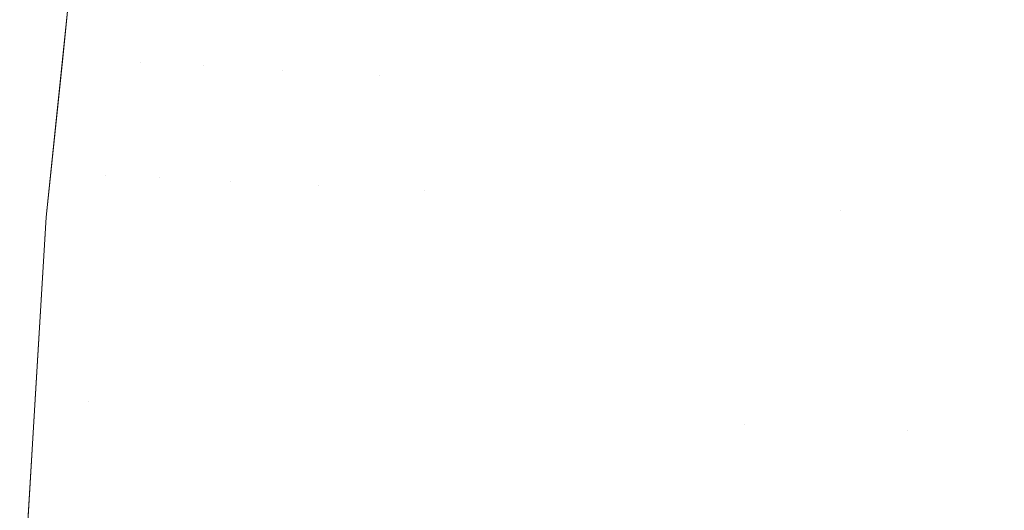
# Model space of a CAD drawing. Header units: centimetres. Extents: x -35.1 to 36.2, y 4.2 to 6.
# Tile 55 of 256: x -35.09219 to -35.08502, y 5.90408 to 5.90765. Entities that reach past the tile are written whole.
import ezdxf

# ---------------------------------------------------------------- set-up
doc = ezdxf.new("R2010")
doc.units = ezdxf.units.CM
doc.header["$LTSCALE"] = 2.54
doc.layers.add('Lucido design-1', color=7, linetype='Continuous')

# ---------------------------------------------------------------- blocks, each defined once
blk = doc.blocks.new('Gruppo-4-1')
at = {"color": 7, "linetype": 'Continuous', "lineweight": 9}
for points, invisible_edges in [([(-35.0916681, 5.9093974, -2313.02217), (-35.0919982, 5.9062085, -2313.02217), (-35.0919982, 5.9062085, -2312.42217), (-35.0919646, 5.9065329, -2312.42217)], 10), ([(-35.0919545, 5.9065328, -2313.0237324), (-35.0919982, 5.9062085, -2313.02217), (-35.0916681, 5.9093974, -2313.02217), (-35.0917913, 5.9082044, -2313.0237324)], 13), ([(-35.0916681, 5.9093974, -2313.02217), (-35.0919646, 5.9065329, -2312.42217), (-35.0918785, 5.9073648, -2312.42217), (-35.0917917, 5.9082037, -2312.42217)], 9), ([(-35.0917913, 5.9082044, -2313.0237324), (-35.0917425, 5.9082014, -2313.0252942), (-35.0919057, 5.9065304, -2313.0252942), (-35.0919545, 5.9065328, -2313.0237324)], 15), ([(-35.0918243, 5.9065265, -2313.0268549), (-35.0919057, 5.9065304, -2313.0252942), (-35.0917425, 5.9082014, -2313.0252942), (-35.0916612, 5.9081964, -2313.0268549)], 15), ([(-35.0918291, 5.9073629, -2312.4190457), (-35.0917425, 5.9082014, -2312.4190457), (-35.0917917, 5.9082037, -2312.42217), (-35.0918785, 5.9073648, -2312.42217)], 11), ([(-35.0916339, 5.9073523, -2312.4159261), (-35.0915474, 5.9081895, -2312.4159261), (-35.0917425, 5.9082014, -2312.4190457), (-35.0918291, 5.9073629, -2312.4190457)], 15), ([(-35.0916612, 5.9081964, -2313.0268549), (-35.0915474, 5.9081895, -2313.0284139), (-35.0917104, 5.906521, -2313.0284139), (-35.0918243, 5.9065265, -2313.0268549)], 15), ([(-35.0915641, 5.9065139, -2313.0299706), (-35.0917104, 5.906521, -2313.0284139), (-35.0915474, 5.9081895, -2313.0284139), (-35.0914013, 5.9081806, -2313.0299706)], 15), ([(-35.0913092, 5.9073345, -2312.4128155), (-35.0912229, 5.9081698, -2312.4128155), (-35.0915474, 5.9081895, -2312.4159261), (-35.0916339, 5.9073523, -2312.4159261)], 15), ([(-35.0914013, 5.9081806, -2313.0299706), (-35.0912229, 5.9081698, -2313.0315244), (-35.0913855, 5.9065053, -2313.0315244), (-35.0915641, 5.9065139, -2313.0299706)], 15), ([(-35.0911747, 5.9064951, -2313.0330749), (-35.0913855, 5.9065053, -2313.0315244), (-35.0912229, 5.9081698, -2313.0315244), (-35.0910125, 5.9081569, -2313.0330749)], 15), ([(-35.090856, 5.9073098, -2312.4097186), (-35.09077, 5.9081422, -2312.4097186), (-35.0912229, 5.9081698, -2312.4128155), (-35.0913092, 5.9073345, -2312.4128155)], 15), ([(-35.0910125, 5.9081569, -2313.0330749), (-35.09077, 5.9081422, -2313.0346213), (-35.090932, 5.9064834, -2313.0346213), (-35.0911747, 5.9064951, -2313.0330749)], 15), ([(-35.0906574, 5.9064702, -2313.0361633), (-35.090932, 5.9064834, -2313.0346213), (-35.09077, 5.9081422, -2313.0346213), (-35.0904957, 5.9081255, -2313.0361633)], 15), ([(-35.0902755, 5.9072782, -2312.4066398), (-35.0901899, 5.9081069, -2312.4066398), (-35.09077, 5.9081422, -2312.4097186), (-35.090856, 5.9073098, -2312.4097186)], 15), ([(-35.0904957, 5.9081255, -2313.0361633), (-35.0901899, 5.9081069, -2313.0377002), (-35.0903512, 5.9064554, -2313.0377002), (-35.0906574, 5.9064702, -2313.0361633)], 15), ([(-35.0900135, 5.9064391, -2313.0392315), (-35.0903512, 5.9064554, -2313.0377002), (-35.0901899, 5.9081069, -2313.0377002), (-35.0898527, 5.9080863, -2313.0392315)], 15), ([(-35.0895694, 5.9072396, -2312.4035833), (-35.0894843, 5.9080639, -2312.4035833), (-35.0901899, 5.9081069, -2312.4066398), (-35.0902755, 5.9072782, -2312.4066398)], 15), ([(-35.0898527, 5.9080863, -2313.0392315), (-35.0894843, 5.9080639, -2313.0407566), (-35.0896447, 5.9064213, -2313.0407566), (-35.0900135, 5.9064391, -2313.0392315)], 15), ([(-35.089245, 5.906402, -2313.0422751), (-35.0896447, 5.9064213, -2313.0407566), (-35.0894843, 5.9080639, -2313.0407566), (-35.0890851, 5.9080396, -2313.0422751)], 15), ([(-35.089245, 5.906402, -2312.4020649), (-35.0890851, 5.9080396, -2312.4020649), (-35.0894843, 5.9080639, -2312.4035833), (-35.0895694, 5.9072396, -2312.4035833)], 15), ([(-35.089245, 5.906402, -2312.4020649), (-35.0888147, 5.9063812, -2312.4005536), (-35.0886553, 5.9080134, -2312.4005536), (-35.0890851, 5.9080396, -2312.4020649)], 15), ([(-35.0890851, 5.9080396, -2313.0422751), (-35.0886553, 5.9080134, -2313.0437864), (-35.0888147, 5.9063812, -2313.0437864), (-35.089245, 5.906402, -2313.0422751)], 15), ([(-35.0881952, 5.9079854, -2312.39905), (-35.0886553, 5.9080134, -2312.4005536), (-35.0888147, 5.9063812, -2312.4005536), (-35.088354, 5.906359, -2312.39905)], 15), ([(-35.088354, 5.906359, -2313.04529), (-35.0888147, 5.9063812, -2313.0437864), (-35.0886553, 5.9080134, -2313.0437864), (-35.0881952, 5.9079854, -2313.04529)], 15), ([(-35.088354, 5.906359, -2312.39905), (-35.0878634, 5.9063353, -2312.3975546), (-35.0877051, 5.9079556, -2312.3975546), (-35.0881952, 5.9079854, -2312.39905)], 15), ([(-35.0881952, 5.9079854, -2313.04529), (-35.0877051, 5.9079556, -2313.0467854), (-35.0878634, 5.9063353, -2313.0467854), (-35.088354, 5.906359, -2313.04529)], 15), ([(-35.0871855, 5.907924, -2312.3960679), (-35.0877051, 5.9079556, -2312.3975546), (-35.0878634, 5.9063353, -2312.3975546), (-35.0873431, 5.9063102, -2312.3960679)], 15), ([(-35.0873431, 5.9063102, -2313.0482721), (-35.0878634, 5.9063353, -2313.0467854), (-35.0877051, 5.9079556, -2313.0467854), (-35.0871855, 5.907924, -2313.0482721)], 15), ([(-35.0873431, 5.9063102, -2312.3960679), (-35.0867935, 5.9062836, -2312.3945904), (-35.0866365, 5.9078905, -2312.3945904), (-35.0871855, 5.907924, -2312.3960679)], 15), ([(-35.0871855, 5.907924, -2313.0482721), (-35.0866365, 5.9078905, -2313.0497496), (-35.0867935, 5.9062836, -2313.0497496), (-35.0873431, 5.9063102, -2313.0482721)], 15), ([(-35.0860588, 5.9078554, -2312.3931225), (-35.0866365, 5.9078905, -2312.3945904), (-35.0867935, 5.9062836, -2312.3945904), (-35.086215, 5.9062557, -2312.3931225)], 15), ([(-35.086215, 5.9062557, -2313.0512174), (-35.0867935, 5.9062836, -2313.0497496), (-35.0866365, 5.9078905, -2313.0497496), (-35.0860588, 5.9078554, -2313.0512174)], 15), ([(-35.086215, 5.9062557, -2312.3931225), (-35.085608, 5.9062264, -2312.3916647), (-35.0854525, 5.9078185, -2312.3916647), (-35.0860588, 5.9078554, -2312.3931225)], 15), ([(-35.0860588, 5.9078554, -2313.0512174), (-35.0854525, 5.9078185, -2313.0526752), (-35.085608, 5.9062264, -2313.0526752), (-35.086215, 5.9062557, -2313.0512174)], 15), ([(-35.0854525, 5.9078185, -2312.3916647), (-35.085608, 5.9062264, -2312.3916647), (-35.0843101, 5.9061637, -2312.3887813), (-35.0841562, 5.9077396, -2312.3887813)], 15), ([(-35.0841562, 5.9077396, -2313.0555586), (-35.0843101, 5.9061637, -2313.0555586), (-35.085608, 5.9062264, -2313.0526752), (-35.0854525, 5.9078185, -2313.0526752)], 15), ([(-35.0918785, 5.9073648, -2312.42217), (-35.0919646, 5.9065329, -2312.42217), (-35.0919057, 5.9065304, -2312.4190457), (-35.0918291, 5.9073629, -2312.4190457)], 14), ([(-35.0918291, 5.9073629, -2312.4190457), (-35.0919057, 5.9065304, -2312.4190457), (-35.0917104, 5.906521, -2312.4159261), (-35.0916339, 5.9073523, -2312.4159261)], 15), ([(-35.0916339, 5.9073523, -2312.4159261), (-35.0917104, 5.906521, -2312.4159261), (-35.0915641, 5.9065139, -2312.4143694)], 11), ([(-35.0913092, 5.9073345, -2312.4128155), (-35.0916339, 5.9073523, -2312.4159261), (-35.0915641, 5.9065139, -2312.4143694)], 11), ([(-35.0915641, 5.9065139, -2312.4143694), (-35.0913855, 5.9065053, -2312.4128155), (-35.0913092, 5.9073345, -2312.4128155)], 11), ([(-35.0913092, 5.9073345, -2312.4128155), (-35.0913855, 5.9065053, -2312.4128155), (-35.0911747, 5.9064951, -2312.4112651)], 11), ([(-35.090856, 5.9073098, -2312.4097186), (-35.0913092, 5.9073345, -2312.4128155), (-35.0911747, 5.9064951, -2312.4112651)], 11), ([(-35.0911747, 5.9064951, -2312.4112651), (-35.090932, 5.9064834, -2312.4097186), (-35.090856, 5.9073098, -2312.4097186)], 11), ([(-35.090856, 5.9073098, -2312.4097186), (-35.090932, 5.9064834, -2312.4097186), (-35.0906574, 5.9064702, -2312.4081767)], 11), ([(-35.0902755, 5.9072782, -2312.4066398), (-35.090856, 5.9073098, -2312.4097186), (-35.0906574, 5.9064702, -2312.4081767)], 11), ([(-35.0906574, 5.9064702, -2312.4081767), (-35.0903512, 5.9064554, -2312.4066398), (-35.0902755, 5.9072782, -2312.4066398)], 11), ([(-35.0902755, 5.9072782, -2312.4066398), (-35.0903512, 5.9064554, -2312.4066398), (-35.0900135, 5.9064391, -2312.4051085)], 11), ([(-35.0895694, 5.9072396, -2312.4035833), (-35.0902755, 5.9072782, -2312.4066398), (-35.0900135, 5.9064391, -2312.4051085)], 11), ([(-35.0900135, 5.9064391, -2312.4051085), (-35.0896447, 5.9064213, -2312.4035833), (-35.0895694, 5.9072396, -2312.4035833)], 11), ([(-35.0895694, 5.9072396, -2312.4035833), (-35.0896447, 5.9064213, -2312.4035833), (-35.089245, 5.906402, -2312.4020649)], 11), ([(-35.0920786, 5.9048853, -2313.0237324), (-35.0919982, 5.9062085, -2313.02217), (-35.0919545, 5.9065328, -2313.0237324)], 11), ([(-35.0919545, 5.9065328, -2313.0237324), (-35.0919057, 5.9065304, -2313.0252942), (-35.0920297, 5.9048836, -2313.0252942), (-35.0920786, 5.9048853, -2313.0237324)], 15), ([(-35.0919482, 5.9048806, -2313.0268549), (-35.0920297, 5.9048836, -2313.0252942), (-35.0919057, 5.9065304, -2313.0252942), (-35.0918243, 5.9065265, -2313.0268549)], 15), ([(-35.0919725, 5.905704, -2312.4190457), (-35.0919057, 5.9065304, -2312.4190457), (-35.0919646, 5.9065329, -2312.42217), (-35.0919982, 5.9062085, -2312.42217)], 11), ([(-35.0917771, 5.9056958, -2312.4159261), (-35.0917104, 5.906521, -2312.4159261), (-35.0919057, 5.9065304, -2312.4190457), (-35.0919725, 5.905704, -2312.4190457)], 15), ([(-35.0918243, 5.9065265, -2313.0268549), (-35.0917104, 5.906521, -2313.0284139), (-35.0918342, 5.9048765, -2313.0284139), (-35.0919482, 5.9048806, -2313.0268549)], 15), ([(-35.0916878, 5.9048713, -2313.0299706), (-35.0918342, 5.9048765, -2313.0284139), (-35.0917104, 5.906521, -2313.0284139), (-35.0915641, 5.9065139, -2313.0299706)], 15), ([(-35.0916878, 5.9048713, -2312.4143694), (-35.0915641, 5.9065139, -2312.4143694), (-35.0917104, 5.906521, -2312.4159261), (-35.0917771, 5.9056958, -2312.4159261)], 15), ([(-35.0916878, 5.9048713, -2312.4143694), (-35.091509, 5.9048649, -2312.4128155), (-35.0913855, 5.9065053, -2312.4128155), (-35.0915641, 5.9065139, -2312.4143694)], 15), ([(-35.0915641, 5.9065139, -2313.0299706), (-35.0913855, 5.9065053, -2313.0315244), (-35.091509, 5.9048649, -2313.0315244), (-35.0916878, 5.9048713, -2313.0299706)], 15), ([(-35.0911747, 5.9064951, -2312.4112651), (-35.0913855, 5.9065053, -2312.4128155), (-35.091509, 5.9048649, -2312.4128155), (-35.0912981, 5.9048573, -2312.4112651)], 15), ([(-35.0912981, 5.9048573, -2313.0330749), (-35.091509, 5.9048649, -2313.0315244), (-35.0913855, 5.9065053, -2313.0315244), (-35.0911747, 5.9064951, -2313.0330749)], 15), ([(-35.0912981, 5.9048573, -2312.4112651), (-35.0910551, 5.9048486, -2312.4097186), (-35.090932, 5.9064834, -2312.4097186), (-35.0911747, 5.9064951, -2312.4112651)], 15), ([(-35.0911747, 5.9064951, -2313.0330749), (-35.090932, 5.9064834, -2313.0346213), (-35.0910551, 5.9048486, -2313.0346213), (-35.0912981, 5.9048573, -2313.0330749)], 15), ([(-35.0906574, 5.9064702, -2312.4081767), (-35.090932, 5.9064834, -2312.4097186), (-35.0910551, 5.9048486, -2312.4097186), (-35.0907803, 5.9048387, -2312.4081767)], 15), ([(-35.0907803, 5.9048387, -2313.0361633), (-35.0910551, 5.9048486, -2313.0346213), (-35.090932, 5.9064834, -2313.0346213), (-35.0906574, 5.9064702, -2313.0361633)], 15), ([(-35.0907803, 5.9048387, -2312.4081767), (-35.0904738, 5.9048277, -2312.4066398), (-35.0903512, 5.9064554, -2312.4066398), (-35.0906574, 5.9064702, -2312.4081767)], 15), ([(-35.0906574, 5.9064702, -2313.0361633), (-35.0903512, 5.9064554, -2313.0377002), (-35.0904738, 5.9048277, -2313.0377002), (-35.0907803, 5.9048387, -2313.0361633)], 15), ([(-35.0900135, 5.9064391, -2312.4051085), (-35.0903512, 5.9064554, -2312.4066398), (-35.0904738, 5.9048277, -2312.4066398), (-35.0901358, 5.9048156, -2312.4051085)], 15), ([(-35.0901358, 5.9048156, -2313.0392315), (-35.0904738, 5.9048277, -2313.0377002), (-35.0903512, 5.9064554, -2313.0377002), (-35.0900135, 5.9064391, -2313.0392315)], 15), ([(-35.0901358, 5.9048156, -2312.4051085), (-35.0897667, 5.9048023, -2312.4035833), (-35.0896447, 5.9064213, -2312.4035833), (-35.0900135, 5.9064391, -2312.4051085)], 15), ([(-35.0900135, 5.9064391, -2313.0392315), (-35.0896447, 5.9064213, -2313.0407566), (-35.0897667, 5.9048023, -2313.0407566), (-35.0901358, 5.9048156, -2313.0392315)], 15), ([(-35.089245, 5.906402, -2312.4020649), (-35.0896447, 5.9064213, -2312.4035833), (-35.0897667, 5.9048023, -2312.4035833), (-35.0893666, 5.904788, -2312.4020649)], 15), ([(-35.0893666, 5.904788, -2313.0422751), (-35.0897667, 5.9048023, -2313.0407566), (-35.0896447, 5.9064213, -2313.0407566), (-35.089245, 5.906402, -2313.0422751)], 15), ([(-35.0893666, 5.904788, -2312.4020649), (-35.0889358, 5.9047725, -2312.4005536), (-35.0888147, 5.9063812, -2312.4005536), (-35.089245, 5.906402, -2312.4020649)], 15), ([(-35.089245, 5.906402, -2313.0422751), (-35.0888147, 5.9063812, -2313.0437864), (-35.0889358, 5.9047725, -2313.0437864), (-35.0893666, 5.904788, -2313.0422751)], 15), ([(-35.088354, 5.906359, -2312.39905), (-35.0888147, 5.9063812, -2312.4005536), (-35.0889358, 5.9047725, -2312.4005536), (-35.0884748, 5.9047559, -2312.39905)], 15), ([(-35.0884748, 5.9047559, -2313.04529), (-35.0889358, 5.9047725, -2313.0437864), (-35.0888147, 5.9063812, -2313.0437864), (-35.088354, 5.906359, -2313.04529)], 15), ([(-35.0884748, 5.9047559, -2312.39905), (-35.0879836, 5.9047383, -2312.3975546), (-35.0878634, 5.9063353, -2312.3975546), (-35.088354, 5.906359, -2312.39905)], 15), ([(-35.088354, 5.906359, -2313.04529), (-35.0878634, 5.9063353, -2313.0467854), (-35.0879836, 5.9047383, -2313.0467854), (-35.0884748, 5.9047559, -2313.04529)], 15), ([(-35.0873431, 5.9063102, -2312.3960679), (-35.0878634, 5.9063353, -2312.3975546), (-35.0879836, 5.9047383, -2312.3975546), (-35.0874629, 5.9047196, -2312.3960679)], 15), ([(-35.0874629, 5.9047196, -2313.0482721), (-35.0879836, 5.9047383, -2313.0467854), (-35.0878634, 5.9063353, -2313.0467854), (-35.0873431, 5.9063102, -2313.0482721)], 15), ([(-35.0874629, 5.9047196, -2312.3960679), (-35.0869128, 5.9046999, -2312.3945904), (-35.0867935, 5.9062836, -2312.3945904), (-35.0873431, 5.9063102, -2312.3960679)], 15), ([(-35.0873431, 5.9063102, -2313.0482721), (-35.0867935, 5.9062836, -2313.0497496), (-35.0869128, 5.9046999, -2313.0497496), (-35.0874629, 5.9047196, -2313.0482721)], 15), ([(-35.086215, 5.9062557, -2312.3931225), (-35.0867935, 5.9062836, -2312.3945904), (-35.0869128, 5.9046999, -2312.3945904)], 11), ([(-35.0869128, 5.9046999, -2313.0497496), (-35.0867935, 5.9062836, -2313.0497496), (-35.086215, 5.9062557, -2313.0512174)], 11), ([(-35.0869128, 5.9046999, -2312.3945904), (-35.0857262, 5.9046573, -2312.3916647), (-35.086215, 5.9062557, -2312.3931225)], 11), ([(-35.086215, 5.9062557, -2313.0512174), (-35.0857262, 5.9046573, -2313.0526752), (-35.0869128, 5.9046999, -2313.0497496)], 11), ([(-35.0857262, 5.9046573, -2312.3916647), (-35.085608, 5.9062264, -2312.3916647), (-35.086215, 5.9062557, -2312.3931225)], 11), ([(-35.086215, 5.9062557, -2313.0512174), (-35.085608, 5.9062264, -2313.0526752), (-35.0857262, 5.9046573, -2313.0526752)], 11), ([(-35.0844271, 5.9046106, -2312.3887813), (-35.0843101, 5.9061637, -2312.3887813), (-35.085608, 5.9062264, -2312.3916647), (-35.0857262, 5.9046573, -2312.3916647)], 15), ([(-35.0857262, 5.9046573, -2313.0526752), (-35.085608, 5.9062264, -2313.0526752), (-35.0843101, 5.9061637, -2313.0555586), (-35.0844271, 5.9046106, -2313.0555586)], 15), ([(-35.0921768, 5.9032622, -2312.42217), (-35.0921278, 5.9040702, -2312.42217), (-35.0919982, 5.9062085, -2313.02217), (-35.0921915, 5.9030193, -2313.02217)], 10), ([(-35.0921652, 5.9032621, -2313.0237324), (-35.0921915, 5.9030193, -2313.02217), (-35.0919982, 5.9062085, -2313.02217), (-35.0920786, 5.9048853, -2313.0237324)], 13), ([(-35.0921278, 5.9040702, -2312.42217), (-35.0920784, 5.9048849, -2312.42217), (-35.0919982, 5.9062085, -2313.02217)], 10), ([(-35.0919982, 5.9062085, -2312.42217), (-35.0920784, 5.9048849, -2312.42217), (-35.0920297, 5.9048836, -2312.4190457), (-35.0919725, 5.905704, -2312.4190457)], 14), ([(-35.0920784, 5.9048849, -2312.42217), (-35.0919982, 5.9062085, -2312.42217), (-35.0919982, 5.9062085, -2313.02217)], 10), ([(-35.0919725, 5.905704, -2312.4190457), (-35.0920297, 5.9048836, -2312.4190457), (-35.0918342, 5.9048765, -2312.4159261), (-35.0917771, 5.9056958, -2312.4159261)], 15), ([(-35.0917771, 5.9056958, -2312.4159261), (-35.0918342, 5.9048765, -2312.4159261), (-35.0916878, 5.9048713, -2312.4143694)], 11), ([(-35.0920786, 5.9048853, -2313.0237324), (-35.0920297, 5.9048836, -2313.0252942), (-35.0921163, 5.9032609, -2313.0252942), (-35.0921652, 5.9032621, -2313.0237324)], 15), ([(-35.0920776, 5.9040692, -2312.4190457), (-35.0920297, 5.9048836, -2312.4190457), (-35.0920784, 5.9048849, -2312.42217), (-35.0921278, 5.9040702, -2312.42217)], 11), ([(-35.0920348, 5.903259, -2313.0268549), (-35.0921163, 5.9032609, -2313.0252942), (-35.0920297, 5.9048836, -2313.0252942), (-35.0919482, 5.9048806, -2313.0268549)], 15), ([(-35.091882, 5.9040634, -2312.4159261), (-35.0918342, 5.9048765, -2312.4159261), (-35.0920297, 5.9048836, -2312.4190457), (-35.0920776, 5.9040692, -2312.4190457)], 15), ([(-35.0919482, 5.9048806, -2313.0268549), (-35.0918342, 5.9048765, -2313.0284139), (-35.0919207, 5.9032563, -2313.0284139), (-35.0920348, 5.903259, -2313.0268549)], 15), ([(-35.0917742, 5.9032528, -2313.0299706), (-35.0919207, 5.9032563, -2313.0284139), (-35.0918342, 5.9048765, -2313.0284139), (-35.0916878, 5.9048713, -2313.0299706)], 15), ([(-35.0917742, 5.9032528, -2312.4143694), (-35.0916878, 5.9048713, -2312.4143694), (-35.0918342, 5.9048765, -2312.4159261), (-35.091882, 5.9040634, -2312.4159261)], 15), ([(-35.0917742, 5.9032528, -2312.4143694), (-35.0915953, 5.9032486, -2312.4128155), (-35.091509, 5.9048649, -2312.4128155), (-35.0916878, 5.9048713, -2312.4143694)], 15), ([(-35.0916878, 5.9048713, -2313.0299706), (-35.091509, 5.9048649, -2313.0315244), (-35.0915953, 5.9032486, -2313.0315244), (-35.0917742, 5.9032528, -2313.0299706)], 15), ([(-35.0912981, 5.9048573, -2312.4112651), (-35.091509, 5.9048649, -2312.4128155), (-35.0915953, 5.9032486, -2312.4128155), (-35.0913842, 5.9032435, -2312.4112651)], 15), ([(-35.0913842, 5.9032435, -2313.0330749), (-35.0915953, 5.9032486, -2313.0315244), (-35.091509, 5.9048649, -2313.0315244), (-35.0912981, 5.9048573, -2313.0330749)], 15), ([(-35.0913842, 5.9032435, -2312.4112651), (-35.0911411, 5.9032378, -2312.4097186), (-35.0910551, 5.9048486, -2312.4097186), (-35.0912981, 5.9048573, -2312.4112651)], 15), ([(-35.0912981, 5.9048573, -2313.0330749), (-35.0910551, 5.9048486, -2313.0346213), (-35.0911411, 5.9032378, -2313.0346213), (-35.0913842, 5.9032435, -2313.0330749)], 15), ([(-35.0907803, 5.9048387, -2312.4081767), (-35.0910551, 5.9048486, -2312.4097186), (-35.0911411, 5.9032378, -2312.4097186), (-35.090866, 5.9032312, -2312.4081767)], 15), ([(-35.090866, 5.9032312, -2313.0361633), (-35.0911411, 5.9032378, -2313.0346213), (-35.0910551, 5.9048486, -2313.0346213), (-35.0907803, 5.9048387, -2313.0361633)], 15), ([(-35.090866, 5.9032312, -2312.4081767), (-35.0905593, 5.903224, -2312.4066398), (-35.0904738, 5.9048277, -2312.4066398), (-35.0907803, 5.9048387, -2312.4081767)], 15), ([(-35.0907803, 5.9048387, -2313.0361633), (-35.0904738, 5.9048277, -2313.0377002), (-35.0905593, 5.903224, -2313.0377002), (-35.090866, 5.9032312, -2313.0361633)], 15), ([(-35.0901358, 5.9048156, -2312.4051085), (-35.0904738, 5.9048277, -2312.4066398), (-35.0905593, 5.903224, -2312.4066398), (-35.0902212, 5.9032159, -2312.4051085)], 15), ([(-35.0902212, 5.9032159, -2313.0392315), (-35.0905593, 5.903224, -2313.0377002), (-35.0904738, 5.9048277, -2313.0377002), (-35.0901358, 5.9048156, -2313.0392315)], 15), ([(-35.0902212, 5.9032159, -2312.4051085), (-35.0898518, 5.9032072, -2312.4035833), (-35.0897667, 5.9048023, -2312.4035833), (-35.0901358, 5.9048156, -2312.4051085)], 15), ([(-35.0901358, 5.9048156, -2313.0392315), (-35.0897667, 5.9048023, -2313.0407566), (-35.0898518, 5.9032072, -2313.0407566), (-35.0902212, 5.9032159, -2313.0392315)], 15), ([(-35.0893666, 5.904788, -2312.4020649), (-35.0897667, 5.9048023, -2312.4035833), (-35.0898518, 5.9032072, -2312.4035833), (-35.0894514, 5.9031977, -2312.4020649)], 15), ([(-35.0894514, 5.9031977, -2313.0422751), (-35.0898518, 5.9032072, -2313.0407566), (-35.0897667, 5.9048023, -2313.0407566), (-35.0893666, 5.904788, -2313.0422751)], 15), ([(-35.0894514, 5.9031977, -2312.4020649), (-35.0890204, 5.9031874, -2312.4005536), (-35.0889358, 5.9047725, -2312.4005536), (-35.0893666, 5.904788, -2312.4020649)], 15), ([(-35.0893666, 5.904788, -2313.0422751), (-35.0889358, 5.9047725, -2313.0437864), (-35.0890204, 5.9031874, -2313.0437864), (-35.0894514, 5.9031977, -2313.0422751)], 15), ([(-35.0884748, 5.9047559, -2312.39905), (-35.0889358, 5.9047725, -2312.4005536), (-35.0890204, 5.9031874, -2312.4005536), (-35.088559, 5.9031765, -2312.39905)], 15), ([(-35.088559, 5.9031765, -2313.04529), (-35.0890204, 5.9031874, -2313.0437864), (-35.0889358, 5.9047725, -2313.0437864), (-35.0884748, 5.9047559, -2313.04529)], 15), ([(-35.088559, 5.9031765, -2312.39905), (-35.0880676, 5.9031648, -2312.3975546), (-35.0879836, 5.9047383, -2312.3975546), (-35.0884748, 5.9047559, -2312.39905)], 15), ([(-35.0884748, 5.9047559, -2313.04529), (-35.0879836, 5.9047383, -2313.0467854), (-35.0880676, 5.9031648, -2313.0467854), (-35.088559, 5.9031765, -2313.04529)], 15), ([(-35.0874629, 5.9047196, -2312.3960679), (-35.0879836, 5.9047383, -2312.3975546), (-35.0880676, 5.9031648, -2312.3975546), (-35.0875465, 5.9031525, -2312.3960679)], 15), ([(-35.0875465, 5.9031525, -2313.0482721), (-35.0880676, 5.9031648, -2313.0467854), (-35.0879836, 5.9047383, -2313.0467854), (-35.0874629, 5.9047196, -2313.0482721)], 15), ([(-35.0875465, 5.9031525, -2312.3960679), (-35.086996, 5.9031394, -2312.3945904), (-35.0869128, 5.9046999, -2312.3945904), (-35.0874629, 5.9047196, -2312.3960679)], 15), ([(-35.0874629, 5.9047196, -2313.0482721), (-35.0869128, 5.9046999, -2313.0497496), (-35.086996, 5.9031394, -2313.0497496), (-35.0875465, 5.9031525, -2313.0482721)], 15), ([(-35.0869128, 5.9046999, -2312.3945904), (-35.086996, 5.9031394, -2312.3945904), (-35.0858087, 5.9031112, -2312.3916647), (-35.0857262, 5.9046573, -2312.3916647)], 15), ([(-35.0857262, 5.9046573, -2313.0526752), (-35.0858087, 5.9031112, -2313.0526752), (-35.086996, 5.9031394, -2313.0497496), (-35.0869128, 5.9046999, -2313.0497496)], 15), ([(-35.0857262, 5.9046573, -2312.3916647), (-35.0858087, 5.9031112, -2312.3916647), (-35.0845087, 5.9030803, -2312.3887813), (-35.0844271, 5.9046106, -2312.3887813)], 15), ([(-35.0844271, 5.9046106, -2313.0555586), (-35.0845087, 5.9030803, -2313.0555586), (-35.0858087, 5.9031112, -2313.0526752), (-35.0857262, 5.9046573, -2313.0526752)], 15)]:
    blk.add_3dface(points, dxfattribs=dict(at, invisible_edges=invisible_edges))

msp = doc.modelspace()

# ---------------------------------------------------------------- block references
at = {"layer": 'Lucido design-1', "color": 7}
msp.add_blockref('Gruppo-4-1', (0, 0), dxfattribs=at)

doc.saveas('drawing.dxf')
